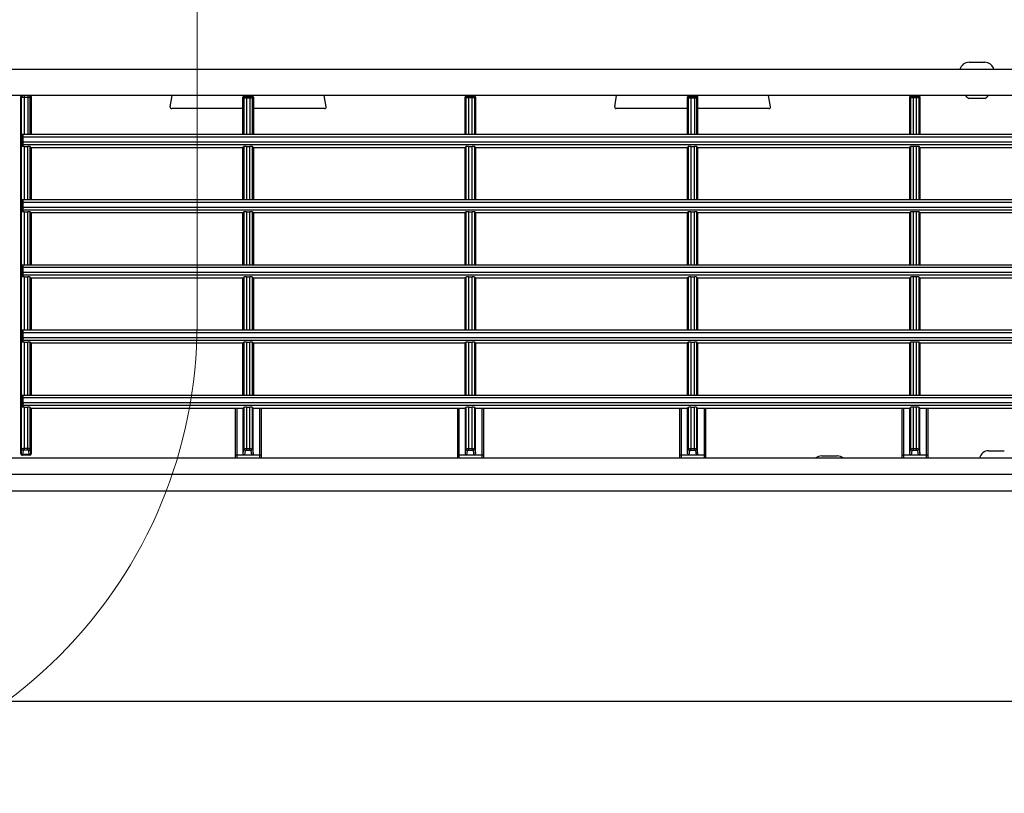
# Model space of a CAD drawing. Header units: millimetres. Extents: x -17122 to 7392, y -6480 to -3200.
# Tile 33 of 70: x -1967 to -1948, y -4902 to -4887. Entities that reach past the tile are written whole.
import ezdxf
from ezdxf.lldxf.tags import DXFTag

# ---------------------------------------------------------------- set-up
doc = ezdxf.new("R2010")
doc.units = ezdxf.units.MM
doc.layers.add('IS_Armatura_Therm', color=7, linetype='SOLID', true_color=0x000000)
doc.layers.add('IS_Wężownica OChP', color=7, linetype='Continuous', lineweight=5, true_color=0x800080)
tags = doc.linetypes.add('SOLID', pattern=[10, 10, 0]).pattern_tags.tags
tags[6:7] = [DXFTag(74, 4), DXFTag(75, 0), DXFTag(340, '0'), DXFTag(46, 0.0), DXFTag(50, 0.0), DXFTag(44, 0.0), DXFTag(45, 0.0)]
tags[4:5] = [DXFTag(74, 4), DXFTag(75, 0), DXFTag(340, '0'), DXFTag(46, 0.0), DXFTag(50, 0.0), DXFTag(44, 0.0), DXFTag(45, 0.0)]

# ---------------------------------------------------------------- blocks, each defined once
blk = doc.blocks.new('A$C3BB659E6')
at = {"color": 7, "linetype": 'Continuous'}
for p, q in [((1604, 122.52), (22, 122.52)), ((22, 82.25), (1604, 82.25)), ((1587, 78.98), (39, 78.98)), ((1587, 75.89), (39, 75.89)), ((122.9, 66.38), (122.9, 75.89)), ((123.2, 66.38), (123.2, 75.89)), ((127.6, 66.38), (127.6, 75.89)), ((127.9, 66.38), (127.9, 75.89)), ((143.25, 75.5), (140.26, 75.5)), ((165.5, 66.38), (165.5, 75.89)), ((165.8, 66.38), (165.8, 75.89)), ((170.2, 66.38), (170.2, 75.89)), ((170.5, 66.38), (170.5, 75.89)), ((208.1, 66.38), (208.1, 75.89)), ((208.4, 66.38), (208.4, 75.89)), ((212.8, 66.38), (212.8, 75.89)), ((213.1, 66.38), (213.1, 75.89)), ((250.7, 66.38), (250.7, 75.89)), ((251, 66.38), (251, 75.89)), ((255.4, 66.38), (255.4, 75.89)), ((255.7, 66.38), (255.7, 75.89)), ((111.25, 74.51), (108.26, 74.51)), ((123.2, 75.34), (127.6, 75.34)), ((124.44, 75.03), (124.44, 66.38)), ((124.56, 74.15), (124.44, 75.03)), ((124.56, 74.15), (124.56, 66.18)), ((124.86, 74.44), (124.74, 75.34)), ((125.06, 74.39), (125.06, 66.16)), ((125.74, 74.39), (125.06, 74.39)), ((125.74, 74.1), (125.06, 74.1)), ((125.74, 66.16), (125.74, 74.39)), ((126.06, 75.34), (125.94, 74.44)), ((126.36, 75.03), (126.24, 74.15)), ((126.24, 66.18), (126.24, 74.15)), ((126.36, 75.03), (126.36, 66.38)), ((165.8, 75.34), (170.2, 75.34)), ((167.04, 75.03), (167.04, 66.38)), ((167.16, 74.15), (167.04, 75.03)), ((167.16, 74.15), (167.16, 66.18)), ((167.46, 74.44), (167.34, 75.34)), ((167.66, 74.39), (167.66, 66.16)), ((168.34, 74.39), (167.66, 74.39)), ((168.34, 74.1), (167.66, 74.1)), ((168.34, 66.16), (168.34, 74.39)), ((168.66, 75.34), (168.54, 74.44)), ((168.96, 75.03), (168.84, 74.15)), ((168.84, 66.18), (168.84, 74.15)), ((168.96, 75.03), (168.96, 66.38)), ((208.4, 75.34), (212.8, 75.34)), ((209.76, 74.15), (209.64, 75.03)), ((209.64, 75.03), (209.64, 66.38)), ((209.76, 74.15), (209.76, 66.18)), ((210.06, 74.44), (209.94, 75.34)), ((210.26, 74.39), (210.26, 66.16)), ((210.94, 74.39), (210.26, 74.39)), ((210.94, 74.1), (210.26, 74.1)), ((210.94, 66.16), (210.94, 74.39)), ((211.26, 75.34), (211.14, 74.44)), ((211.56, 75.03), (211.44, 74.15)), ((211.44, 66.18), (211.44, 74.15)), ((211.56, 75.03), (211.56, 66.38)), ((251, 75.34), (255.4, 75.34)), ((252.24, 75.03), (252.24, 66.38)), ((252.36, 74.15), (252.24, 75.03)), ((252.36, 74.15), (252.36, 66.18)), ((252.66, 74.44), (252.54, 75.34)), ((252.86, 74.39), (252.86, 66.16)), ((253.54, 74.39), (252.86, 74.39)), ((253.54, 74.1), (252.86, 74.1)), ((253.54, 66.16), (253.54, 74.39)), ((253.86, 75.34), (253.74, 74.44)), ((254.16, 75.03), (254.04, 74.15)), ((254.04, 66.18), (254.04, 74.15)), ((254.16, 75.03), (254.16, 66.38)), ((294.8, 66.38), (294.8, 75.08)), ((294.8, 75.08), (294.82, 75.08)), ((294.86, 74.92), (294.96, 74.15)), ((294.96, 74.15), (294.96, 66.18)), ((295.1, 75.38), (296.5, 75.38)), ((295.16, 75.21), (295.26, 74.44)), ((295.16, 75.21), (296.44, 75.21)), ((295.46, 74.39), (295.46, 66.16)), ((295.46, 74.39), (296.14, 74.39)), ((295.46, 74.1), (296.14, 74.1)), ((296.14, 66.16), (296.14, 74.39)), ((296.34, 74.44), (296.44, 75.21)), ((296.64, 74.15), (296.74, 74.92)), ((296.64, 74.15), (296.64, 6.68)), ((296.78, 75.08), (296.8, 75.08)), ((296.8, 75.08), (296.8, 6.68)), ((83.76, 66.38), (124.44, 66.38)), ((124.4, 66.38), (124.56, 66.18)), ((125.06, 66.16), (125.74, 66.16)), ((126.4, 66.38), (126.24, 66.18)), ((126.36, 66.38), (167.04, 66.38)), ((167, 66.38), (167.16, 66.18)), ((168.34, 66.16), (167.66, 66.16)), ((169, 66.38), (168.84, 66.18)), ((168.96, 66.38), (209.64, 66.38)), ((209.6, 66.38), (209.76, 66.18)), ((210.94, 66.16), (210.26, 66.16)), ((211.6, 66.38), (211.44, 66.18)), ((211.56, 66.38), (252.24, 66.38)), ((252.2, 66.38), (252.36, 66.18)), ((253.54, 66.16), (252.86, 66.16)), ((254.2, 66.38), (254.04, 66.18)), ((254.16, 66.38), (294.8, 66.38)), ((294.8, 66.38), (294.96, 66.18)), ((296.14, 66.16), (295.46, 66.16)), ((296.31, 65.83), (296.58, 66.17)), ((296.58, 63.88), (296.58, 66.17)), ((39.69, 65.83), (296.31, 65.83)), ((39.7, 65.33), (296.3, 65.33)), ((39.7, 64.38), (296.3, 64.38)), ((296.3, 65.33), (296.3, 64.38)), ((39.42, 63.88), (296.58, 63.88)), ((124.4, 63.88), (124.4, 53.88)), ((124.56, 63.88), (124.56, 53.68)), ((125.06, 63.88), (125.06, 53.66)), ((125.74, 53.66), (125.74, 63.88)), ((126.24, 53.68), (126.24, 63.88)), ((126.4, 53.88), (126.4, 63.88)), ((167, 63.88), (167, 53.88)), ((167.16, 63.88), (167.16, 53.68)), ((167.66, 63.88), (167.66, 53.66)), ((168.34, 53.66), (168.34, 63.88)), ((168.84, 53.68), (168.84, 63.88)), ((169, 63.88), (169, 53.88)), ((209.6, 53.88), (209.6, 63.88)), ((209.76, 63.88), (209.76, 53.68)), ((210.26, 63.88), (210.26, 53.66)), ((210.94, 53.66), (210.94, 63.88)), ((211.44, 53.68), (211.44, 63.88)), ((211.6, 63.88), (211.6, 53.88)), ((252.2, 53.88), (252.2, 63.88)), ((252.36, 63.88), (252.36, 53.68)), ((252.86, 63.88), (252.86, 53.66)), ((253.54, 53.66), (253.54, 63.88)), ((254.04, 53.68), (254.04, 63.88)), ((254.2, 63.88), (254.2, 53.88)), ((294.8, 53.88), (294.8, 63.88)), ((294.96, 63.88), (294.96, 53.68)), ((295.46, 63.88), (295.46, 53.66)), ((296.14, 53.66), (296.14, 63.88)), ((39.69, 53.33), (296.31, 53.33)), ((83.8, 53.88), (124.4, 53.88)), ((124.4, 53.88), (124.56, 53.68)), ((125.06, 53.66), (125.74, 53.66)), ((126.4, 53.88), (126.24, 53.68)), ((126.4, 53.88), (167, 53.88)), ((167, 53.88), (167.16, 53.68)), ((168.34, 53.66), (167.66, 53.66)), ((169, 53.88), (168.84, 53.68)), ((169, 53.88), (209.6, 53.88)), ((209.6, 53.88), (209.76, 53.68)), ((210.94, 53.66), (210.26, 53.66)), ((211.6, 53.88), (211.44, 53.68)), ((211.6, 53.88), (252.2, 53.88)), ((252.2, 53.88), (252.36, 53.68)), ((253.54, 53.66), (252.86, 53.66)), ((254.2, 53.88), (254.04, 53.68)), ((254.2, 53.88), (294.8, 53.88)), ((294.8, 53.88), (294.96, 53.68)), ((296.14, 53.66), (295.46, 53.66)), ((296.31, 53.33), (296.58, 53.67)), ((296.58, 51.38), (296.58, 53.67)), ((39.42, 51.38), (296.58, 51.38)), ((39.7, 52.83), (296.3, 52.83)), ((39.7, 51.88), (296.3, 51.88)), ((124.4, 51.38), (124.4, 41.38)), ((124.56, 51.38), (124.56, 41.18)), ((125.06, 51.38), (125.06, 41.16)), ((125.74, 41.16), (125.74, 51.38)), ((126.24, 41.18), (126.24, 51.38)), ((126.4, 41.38), (126.4, 51.38)), ((167, 51.38), (167, 41.38)), ((167.16, 51.38), (167.16, 41.18)), ((167.66, 51.38), (167.66, 41.16)), ((168.34, 41.16), (168.34, 51.38)), ((168.84, 41.18), (168.84, 51.38)), ((169, 51.38), (169, 41.38)), ((209.6, 41.38), (209.6, 51.38)), ((209.76, 51.38), (209.76, 41.18)), ((210.26, 51.38), (210.26, 41.16)), ((210.94, 41.16), (210.94, 51.38)), ((211.44, 41.18), (211.44, 51.38)), ((211.6, 51.38), (211.6, 41.38)), ((252.2, 41.38), (252.2, 51.38)), ((252.36, 51.38), (252.36, 41.18)), ((252.86, 51.38), (252.86, 41.16)), ((253.54, 41.16), (253.54, 51.38)), ((254.04, 41.18), (254.04, 51.38)), ((254.2, 51.38), (254.2, 41.38)), ((294.8, 41.38), (294.8, 51.38)), ((294.96, 51.38), (294.96, 41.18)), ((295.46, 51.38), (295.46, 41.16)), ((296.14, 41.16), (296.14, 51.38)), ((296.3, 52.83), (296.3, 51.88)), ((39.69, 40.83), (296.31, 40.83)), ((39.7, 40.33), (296.3, 40.33)), ((83.8, 41.38), (124.4, 41.38)), ((124.4, 41.38), (124.56, 41.18)), ((125.06, 41.16), (125.74, 41.16)), ((126.4, 41.38), (126.24, 41.18)), ((126.4, 41.38), (167, 41.38)), ((167, 41.38), (167.16, 41.18)), ((168.34, 41.16), (167.66, 41.16)), ((169, 41.38), (168.84, 41.18)), ((169, 41.38), (209.6, 41.38)), ((209.6, 41.38), (209.76, 41.18)), ((210.94, 41.16), (210.26, 41.16)), ((211.6, 41.38), (211.44, 41.18)), ((211.6, 41.38), (252.2, 41.38)), ((252.2, 41.38), (252.36, 41.18)), ((253.54, 41.16), (252.86, 41.16)), ((254.2, 41.38), (254.04, 41.18)), ((254.2, 41.38), (294.8, 41.38)), ((294.8, 41.38), (294.96, 41.18)), ((296.14, 41.16), (295.46, 41.16)), ((296.3, 40.33), (296.3, 39.38)), ((296.31, 40.83), (296.58, 41.17)), ((296.58, 38.88), (296.58, 41.17)), ((39.42, 38.88), (296.58, 38.88)), ((39.7, 39.38), (296.3, 39.38)), ((124.4, 38.88), (124.4, 28.88)), ((124.56, 38.88), (124.56, 28.68)), ((125.06, 38.88), (125.06, 28.66)), ((125.74, 28.66), (125.74, 38.88)), ((126.24, 28.68), (126.24, 38.88)), ((126.4, 28.88), (126.4, 38.88)), ((167, 38.88), (167, 28.88)), ((167.16, 38.88), (167.16, 28.68)), ((167.66, 38.88), (167.66, 28.66)), ((168.34, 28.66), (168.34, 38.88)), ((168.84, 28.68), (168.84, 38.88)), ((169, 38.88), (169, 28.88)), ((209.6, 28.88), (209.6, 38.88)), ((209.76, 38.88), (209.76, 28.68)), ((210.26, 38.88), (210.26, 28.66)), ((210.94, 28.66), (210.94, 38.88)), ((211.44, 28.68), (211.44, 38.88)), ((211.6, 38.88), (211.6, 28.88)), ((252.2, 28.88), (252.2, 38.88)), ((252.36, 38.88), (252.36, 28.68)), ((252.86, 38.88), (252.86, 28.66)), ((253.54, 28.66), (253.54, 38.88)), ((254.04, 28.68), (254.04, 38.88)), ((254.2, 38.88), (254.2, 28.88)), ((294.8, 28.88), (294.8, 38.88)), ((294.96, 38.88), (294.96, 28.68)), ((295.46, 38.88), (295.46, 28.66)), ((296.14, 28.66), (296.14, 38.88)), ((39.69, 28.33), (296.31, 28.33)), ((83.8, 28.88), (124.4, 28.88)), ((124.4, 28.88), (124.56, 28.68)), ((125.06, 28.66), (125.74, 28.66)), ((126.4, 28.88), (126.24, 28.68)), ((126.4, 28.88), (167, 28.88)), ((167, 28.88), (167.16, 28.68)), ((168.34, 28.66), (167.66, 28.66)), ((169, 28.88), (168.84, 28.68)), ((169, 28.88), (209.6, 28.88)), ((209.6, 28.88), (209.76, 28.68)), ((210.94, 28.66), (210.26, 28.66)), ((211.6, 28.88), (211.44, 28.68)), ((211.6, 28.88), (252.2, 28.88)), ((252.2, 28.88), (252.36, 28.68)), ((253.54, 28.66), (252.86, 28.66)), ((254.2, 28.88), (254.04, 28.68)), ((254.2, 28.88), (294.8, 28.88)), ((294.8, 28.88), (294.96, 28.68)), ((296.14, 28.66), (295.46, 28.66)), ((296.31, 28.33), (296.58, 28.67)), ((296.58, 26.38), (296.58, 28.67)), ((39.7, 27.83), (296.3, 27.83)), ((39.7, 26.88), (296.3, 26.88)), ((296.3, 27.83), (296.3, 26.88)), ((39.42, 26.38), (296.58, 26.38)), ((124.4, 26.38), (124.4, 16.38)), ((124.56, 26.38), (124.56, 16.18)), ((125.06, 26.38), (125.06, 16.16)), ((125.74, 16.16), (125.74, 26.38)), ((126.24, 16.18), (126.24, 26.38)), ((126.4, 16.38), (126.4, 26.38)), ((167, 26.38), (167, 16.38)), ((167.16, 26.38), (167.16, 16.18)), ((167.66, 26.38), (167.66, 16.16)), ((168.34, 16.16), (168.34, 26.38)), ((168.84, 16.18), (168.84, 26.38)), ((169, 26.38), (169, 16.38)), ((209.6, 16.38), (209.6, 26.38)), ((209.76, 26.38), (209.76, 16.18)), ((210.26, 26.38), (210.26, 16.16)), ((210.94, 16.16), (210.94, 26.38)), ((211.44, 16.18), (211.44, 26.38)), ((211.6, 26.38), (211.6, 16.38)), ((252.2, 16.38), (252.2, 26.38)), ((252.36, 26.38), (252.36, 16.18)), ((252.86, 26.38), (252.86, 16.16)), ((253.54, 16.16), (253.54, 26.38)), ((254.04, 16.18), (254.04, 26.38)), ((254.2, 26.38), (254.2, 16.38)), ((294.8, 16.38), (294.8, 26.38)), ((294.96, 26.38), (294.96, 16.18)), ((295.46, 26.38), (295.46, 16.16)), ((296.14, 16.16), (296.14, 26.38)), ((39.69, 15.83), (296.31, 15.83)), ((39.7, 15.33), (296.3, 15.33)), ((83.8, 16.38), (124.4, 16.38)), ((124.4, 16.38), (124.56, 16.18)), ((125.06, 16.16), (125.74, 16.16)), ((126.4, 16.38), (126.24, 16.18)), ((126.4, 16.38), (167, 16.38)), ((167, 16.38), (167.16, 16.18)), ((168.34, 16.16), (167.66, 16.16)), ((169, 16.38), (168.84, 16.18)), ((169, 16.38), (209.6, 16.38)), ((209.6, 16.38), (209.76, 16.18)), ((210.94, 16.16), (210.26, 16.16)), ((211.6, 16.38), (211.44, 16.18)), ((211.6, 16.38), (252.2, 16.38)), ((252.2, 16.38), (252.36, 16.18)), ((253.54, 16.16), (252.86, 16.16)), ((254.2, 16.38), (254.04, 16.18)), ((254.2, 16.38), (294.8, 16.38)), ((294.8, 16.38), (294.96, 16.18)), ((296.14, 16.16), (295.46, 16.16)), ((296.3, 15.33), (296.3, 14.38)), ((296.31, 15.83), (296.58, 16.17)), ((296.58, 13.88), (296.58, 16.17)), ((39.42, 13.88), (296.58, 13.88)), ((39.7, 14.38), (296.3, 14.38)), ((124.4, 13.88), (124.4, 6.68)), ((124.56, 13.88), (124.56, 6.84)), ((125.06, 13.88), (125.06, 6.54)), ((125.74, 6.54), (125.74, 13.88)), ((126.24, 6.84), (126.24, 13.88)), ((126.4, 6.68), (126.4, 13.88)), ((167, 13.88), (167, 6.68)), ((167.16, 13.88), (167.16, 6.84)), ((167.66, 6.54), (167.66, 13.88)), ((168.34, 6.54), (168.34, 13.88)), ((168.84, 6.84), (168.84, 13.88)), ((169, 13.88), (169, 6.68)), ((209.6, 6.68), (209.6, 13.88)), ((209.76, 13.88), (209.76, 6.84)), ((210.26, 13.88), (210.26, 6.54)), ((210.94, 6.54), (210.94, 13.88)), ((211.44, 6.84), (211.44, 13.88)), ((211.6, 13.88), (211.6, 6.68)), ((252.2, 6.68), (252.2, 13.88)), ((252.36, 13.88), (252.36, 6.84)), ((252.86, 6.54), (252.86, 13.88)), ((253.54, 6.54), (253.54, 13.88)), ((254.04, 6.84), (254.04, 13.88)), ((254.2, 13.88), (254.2, 6.68)), ((294.8, 6.68), (294.8, 13.88)), ((294.96, 13.88), (294.96, 6.68)), ((295.46, 6.38), (295.46, 13.88)), ((296.14, 6.38), (296.14, 13.88)), ((153.06, 8.53), (153.44, 6.38)), ((153.36, 8.88), (167, 8.88)), ((169, 8.88), (182.64, 8.88)), ((182.94, 8.53), (182.56, 6.38)), ((238.26, 8.53), (238.64, 6.38)), ((238.56, 8.88), (252.2, 8.88)), ((254.2, 8.88), (267.84, 8.88)), ((268.14, 8.53), (267.76, 6.38)), ((39, 6.38), (1587, 6.38)), ((112, 6.93), (115, 6.93)), ((124.4, 6.68), (124.41, 6.68)), ((124.41, 6.68), (124.56, 6.84)), ((124.71, 6.38), (124.86, 6.54)), ((125.06, 6.84), (125.74, 6.84)), ((125.06, 6.54), (125.74, 6.54)), ((125.94, 6.54), (126.09, 6.38)), ((126.24, 6.84), (126.39, 6.68)), ((126.39, 6.68), (126.4, 6.68)), ((167.16, 6.84), (167, 6.68)), ((167.46, 6.54), (167.3, 6.38)), ((168.34, 6.84), (167.66, 6.84)), ((168.34, 6.54), (167.66, 6.54)), ((168.7, 6.38), (168.54, 6.54)), ((169, 6.68), (168.84, 6.84)), ((209.6, 6.68), (209.61, 6.68)), ((209.61, 6.68), (209.76, 6.84)), ((209.91, 6.38), (210.06, 6.54)), ((210.26, 6.84), (210.94, 6.84)), ((210.26, 6.54), (210.94, 6.54)), ((211.14, 6.54), (211.29, 6.38)), ((211.44, 6.84), (211.59, 6.68)), ((211.59, 6.68), (211.6, 6.68)), ((252.36, 6.84), (252.2, 6.68)), ((252.66, 6.54), (252.5, 6.38)), ((253.54, 6.84), (252.86, 6.84)), ((253.54, 6.54), (252.86, 6.54)), ((253.9, 6.38), (253.74, 6.54)), ((254.2, 6.68), (254.04, 6.84)), ((296.8, 6.68), (294.8, 6.68)), ((22, 1.38), (1604, 1.38)), ((115, 0), (112.01, 0))]:
    blk.add_line(p, q, dxfattribs=at)
for centre, radius, start, end in [((111.25, 76.31), 1.8, 270, 346.4638), ((140.25, 77.3), 1.8, 231.6592, 270), ((143.25, 77.3), 1.8, 270, 308.3408), ((295.1, 75.08), 0.3, 89.9827, 179.9824), ((295.12, 75.08), 0.3, 90.0178, 180.0171), ((296.48, 75.08), 0.3, 359.9829, 89.9822), ((296.5, 75.08), 0.3, 0.0176, 90.0173), ((153.36, 8.58), 0.3, 90, 190), ((182.64, 8.58), 0.3, 350, 90), ((238.56, 8.58), 0.3, 90, 190), ((267.84, 8.58), 0.3, 350, 90), ((112.87, 5.13), 2, 115.8419, 141.215), ((114.13, 5.13), 2, 38.785, 64.1581), ((124.7, 6.68), 0.3, 180.0155, 269.9976), ((124.71, 6.69), 0.3, 180.0846, 269.9154), ((124.86, 6.84), 0.3, 180.0846, 269.9154), ((125.94, 6.84), 0.3, 270.0846, 359.9154), ((126.09, 6.69), 0.3, 270.0846, 359.9154), ((126.1, 6.68), 0.3, 269.9845, 359.9828), ((167.46, 6.84), 0.3, 180.0846, 269.9154), ((168.54, 6.84), 0.3, 270.0846, 359.9154), ((209.9, 6.68), 0.3, 180.0155, 269.9976), ((209.91, 6.69), 0.3, 180.0846, 269.9154), ((210.06, 6.84), 0.3, 180.0846, 269.9154), ((211.14, 6.84), 0.3, 270.0846, 359.9154), ((211.29, 6.69), 0.3, 270.0846, 359.9154), ((211.3, 6.68), 0.3, 269.9845, 359.9828), ((252.66, 6.84), 0.3, 180.0846, 269.9154), ((253.74, 6.84), 0.3, 270.0846, 359.9154), ((295.26, 6.68), 0.3, 179.9825, 269.9825), ((296.34, 6.68), 0.3, 270.0175, 0.0175), ((112, 1.8), 1.8, 193.5362, 270), ((115, 1.8), 1.8, 270, 346.4638)]:
    blk.add_arc(centre, radius, start, end, dxfattribs=at)
for centre, major_axis, ratio, start_param, end_param in [((125.06, 66.18), (0.5, 0), 0.043661, -3.106686, -1.570796), ((125.74, 66.18), (0.5, 0), 0.043661, -1.570796, -0.034907), ((167.66, 66.18), (0.5, 0), 0.043661, -3.106686, -1.570796), ((168.34, 66.18), (0.5, 0), 0.043661, -1.570796, -0.034907), ((210.26, 66.18), (0.5, 0), 0.043661, -3.106686, -1.570796), ((210.94, 66.18), (0.5, 0), 0.043661, -1.570796, -0.034907), ((252.86, 66.18), (0.5, 0), 0.043661, -3.106686, -1.570796), ((253.54, 66.18), (0.5, 0), 0.043661, -1.570796, -0.034907), ((295.46, 66.18), (0.5, 0), 0.043661, -3.106686, -1.570796), ((296.14, 66.18), (0.5, 0), 0.043661, -1.570796, -0.485794), ((296.31, 65.33), (0, 0.5), 0.034921, 0.043633, 1.570796), ((296.31, 64.38), (0, 0.5), 0.034921, -4.712389, -3.141593), ((125.06, 53.68), (0.5, 0), 0.043661, -3.106686, -1.570796), ((125.74, 53.68), (0.5, 0), 0.043661, -1.570796, -0.034907), ((167.66, 53.68), (0.5, 0), 0.043661, -3.106686, -1.570796), ((168.34, 53.68), (0.5, 0), 0.043661, -1.570796, -0.034907), ((210.26, 53.68), (0.5, 0), 0.043661, -3.106686, -1.570796), ((210.94, 53.68), (0.5, 0), 0.043661, -1.570796, -0.034907), ((252.86, 53.68), (0.5, 0), 0.043661, -3.106686, -1.570796), ((253.54, 53.68), (0.5, 0), 0.043661, -1.570796, -0.034907), ((295.46, 53.68), (0.5, 0), 0.043661, -3.106686, -1.570796), ((296.14, 53.68), (0.5, 0), 0.043661, -1.570796, -0.485794), ((296.31, 52.83), (0, 0.5), 0.034921, 0.043633, 1.570796), ((296.31, 51.88), (0, 0.5), 0.034921, -4.712389, -3.141593), ((125.06, 41.18), (0.5, 0), 0.043661, -3.106686, -1.570796), ((125.74, 41.18), (0.5, 0), 0.043661, -1.570796, -0.034907), ((167.66, 41.18), (0.5, 0), 0.043661, -3.106686, -1.570796), ((168.34, 41.18), (0.5, 0), 0.043661, -1.570796, -0.034907), ((210.26, 41.18), (0.5, 0), 0.043661, -3.106686, -1.570796), ((210.94, 41.18), (0.5, 0), 0.043661, -1.570796, -0.034907), ((252.86, 41.18), (0.5, 0), 0.043661, -3.106686, -1.570796), ((253.54, 41.18), (0.5, 0), 0.043661, -1.570796, -0.034907), ((295.46, 41.18), (0.5, 0), 0.043661, -3.106686, -1.570796), ((296.14, 41.18), (0.5, 0), 0.043661, -1.570796, -0.485794), ((296.31, 40.33), (0, 0.5), 0.034921, 0.043633, 1.570796), ((296.31, 39.38), (0, 0.5), 0.034921, -4.712389, -3.141593), ((125.06, 28.68), (0.5, 0), 0.043661, -3.106686, -1.570796), ((125.74, 28.68), (0.5, 0), 0.043661, -1.570796, -0.034907), ((167.66, 28.68), (0.5, 0), 0.043661, -3.106686, -1.570796), ((168.34, 28.68), (0.5, 0), 0.043661, -1.570796, -0.034907), ((210.26, 28.68), (0.5, 0), 0.043661, -3.106686, -1.570796), ((210.94, 28.68), (0.5, 0), 0.043661, -1.570796, -0.034907), ((252.86, 28.68), (0.5, 0), 0.043661, -3.106686, -1.570796), ((253.54, 28.68), (0.5, 0), 0.043661, -1.570796, -0.034907), ((295.46, 28.68), (0.5, 0), 0.043661, -3.106686, -1.570796), ((296.14, 28.68), (0.5, 0), 0.043661, -1.570796, -0.485794), ((296.31, 27.83), (0, 0.5), 0.034921, 0.043633, 1.570796), ((296.31, 26.88), (0, 0.5), 0.034921, -4.712389, -3.141593), ((125.06, 16.18), (0.5, 0), 0.043661, -3.106686, -1.570796), ((125.74, 16.18), (0.5, 0), 0.043661, -1.570796, -0.034907), ((167.66, 16.18), (0.5, 0), 0.043661, -3.106686, -1.570796), ((168.34, 16.18), (0.5, 0), 0.043661, -1.570796, -0.034907), ((210.26, 16.18), (0.5, 0), 0.043661, -3.106686, -1.570796), ((210.94, 16.18), (0.5, 0), 0.043661, -1.570796, -0.034907), ((252.86, 16.18), (0.5, 0), 0.043661, -3.106686, -1.570796), ((253.54, 16.18), (0.5, 0), 0.043661, -1.570796, -0.034907), ((295.46, 16.18), (0.5, 0), 0.043661, -3.106686, -1.570796), ((296.14, 16.18), (0.5, 0), 0.043661, -1.570796, -0.485794), ((296.31, 15.33), (0, 0.5), 0.034921, 0.043633, 1.570796), ((296.31, 14.38), (0, 0.5), 0.034921, -4.712389, -3.141593), ((167.3, 6.68), (0.212, 0.212), 0.998783, -3.926382, -2.356803), ((168.7, 6.68), (-0.212, 0.212), 0.998783, -3.926382, -2.356803), ((252.5, 6.68), (0.212, 0.212), 0.998783, -3.926382, -2.356803), ((253.9, 6.68), (-0.212, 0.212), 0.998783, -3.926382, -2.356803)]:
    blk.add_ellipse(centre, major_axis=major_axis, ratio=ratio, start_param=start_param, end_param=end_param, dxfattribs=at)
for points, knots in [([(122.9, 75.32), (122.9, 75.32), (122.91, 75.32), (122.93, 75.33), (122.95, 75.33), (123.01, 75.33), (123.09, 75.33), (123.16, 75.34), (123.2, 75.34)], [0, 0, 0, 0, 0.020938, 0.078209, 0.170589, 0.294707, 0.618302, 1, 1, 1, 1]), ([(124.44, 75.03), (124.44, 75.1), (124.5, 75.27), (124.66, 75.34), (124.74, 75.34)], [0, 0, 0, 0, 0.500877, 1, 1, 1, 1]), ([(124.56, 74.15), (124.56, 74.23), (124.63, 74.38), (124.78, 74.44), (124.86, 74.44)], [0, 0, 0, 0, 0.494046, 1, 1, 1, 1]), ([(125.06, 74.1), (124.99, 74.1), (124.88, 74.1), (124.74, 74.11), (124.65, 74.12), (124.61, 74.13), (124.58, 74.14), (124.56, 74.15), (124.56, 74.15)], [0, 0, 0, 0, 0.370691, 0.687436, 0.811023, 0.905521, 0.968284, 1, 1, 1, 1]), ([(125.06, 74.39), (125.01, 74.39), (124.95, 74.4), (124.88, 74.42), (124.86, 74.43), (124.86, 74.44)], [0, 0, 0, 0, 0.662045, 0.878967, 1, 1, 1, 1]), ([(125.94, 74.44), (125.94, 74.43), (125.92, 74.42), (125.85, 74.4), (125.79, 74.39), (125.74, 74.39)], [0, 0, 0, 0, 0.121033, 0.337955, 1, 1, 1, 1]), ([(126.24, 74.15), (126.24, 74.15), (126.22, 74.14), (126.19, 74.13), (126.15, 74.12), (126.06, 74.11), (125.92, 74.1), (125.81, 74.1), (125.74, 74.1)], [0, 0, 0, 0, 0.031716, 0.094479, 0.188977, 0.312564, 0.629309, 1, 1, 1, 1]), ([(126.24, 74.15), (126.24, 74.23), (126.17, 74.38), (126.02, 74.44), (125.94, 74.44)], [0, 0, 0, 0, 0.494046, 1, 1, 1, 1]), ([(126.06, 75.34), (126.14, 75.34), (126.3, 75.27), (126.36, 75.1), (126.36, 75.03)], [0, 0, 0, 0, 0.499123, 1, 1, 1, 1]), ([(127.9, 75.32), (127.9, 75.32), (127.89, 75.32), (127.88, 75.33), (127.85, 75.33), (127.79, 75.33), (127.71, 75.33), (127.64, 75.34), (127.6, 75.34)], [0, 0, 0, 0, 0.020938, 0.078209, 0.170589, 0.294707, 0.618302, 1, 1, 1, 1]), ([(165.5, 75.32), (165.5, 75.32), (165.51, 75.32), (165.53, 75.33), (165.55, 75.33), (165.61, 75.33), (165.69, 75.33), (165.76, 75.34), (165.8, 75.34)], [0, 0, 0, 0, 0.020938, 0.078209, 0.170589, 0.294707, 0.618302, 1, 1, 1, 1]), ([(167.04, 75.03), (167.04, 75.1), (167.1, 75.27), (167.26, 75.34), (167.34, 75.34)], [0, 0, 0, 0, 0.500877, 1, 1, 1, 1]), ([(167.16, 74.15), (167.16, 74.23), (167.23, 74.38), (167.38, 74.44), (167.46, 74.44)], [0, 0, 0, 0, 0.494046, 1, 1, 1, 1]), ([(167.66, 74.1), (167.59, 74.1), (167.48, 74.1), (167.34, 74.11), (167.25, 74.12), (167.21, 74.13), (167.18, 74.14), (167.16, 74.15), (167.16, 74.15)], [0, 0, 0, 0, 0.370691, 0.687436, 0.811023, 0.905521, 0.968284, 1, 1, 1, 1]), ([(167.66, 74.39), (167.61, 74.39), (167.55, 74.4), (167.48, 74.42), (167.46, 74.43), (167.46, 74.44)], [0, 0, 0, 0, 0.662045, 0.878967, 1, 1, 1, 1]), ([(168.54, 74.44), (168.54, 74.43), (168.52, 74.42), (168.45, 74.4), (168.39, 74.39), (168.34, 74.39)], [0, 0, 0, 0, 0.121033, 0.337955, 1, 1, 1, 1]), ([(168.84, 74.15), (168.84, 74.15), (168.82, 74.14), (168.79, 74.13), (168.75, 74.12), (168.66, 74.11), (168.52, 74.1), (168.41, 74.1), (168.34, 74.1)], [0, 0, 0, 0, 0.031716, 0.094479, 0.188977, 0.312564, 0.629309, 1, 1, 1, 1]), ([(168.84, 74.15), (168.84, 74.23), (168.77, 74.38), (168.62, 74.44), (168.54, 74.44)], [0, 0, 0, 0, 0.494046, 1, 1, 1, 1]), ([(168.66, 75.34), (168.74, 75.34), (168.9, 75.27), (168.96, 75.1), (168.96, 75.03)], [0, 0, 0, 0, 0.499123, 1, 1, 1, 1]), ([(170.2, 75.34), (170.24, 75.34), (170.31, 75.33), (170.39, 75.33), (170.45, 75.33), (170.48, 75.33), (170.49, 75.32), (170.5, 75.32), (170.5, 75.32)], [0, 0, 0, 0, 0.381698, 0.705293, 0.829411, 0.921791, 0.979062, 1, 1, 1, 1]), ([(208.1, 75.32), (208.1, 75.32), (208.11, 75.32), (208.13, 75.33), (208.15, 75.33), (208.21, 75.33), (208.29, 75.33), (208.36, 75.34), (208.4, 75.34)], [0, 0, 0, 0, 0.020938, 0.078209, 0.170589, 0.294707, 0.618302, 1, 1, 1, 1]), ([(209.64, 75.03), (209.64, 75.1), (209.7, 75.27), (209.86, 75.34), (209.94, 75.34)], [0, 0, 0, 0, 0.500877, 1, 1, 1, 1]), ([(209.76, 74.15), (209.76, 74.23), (209.83, 74.38), (209.98, 74.44), (210.06, 74.44)], [0, 0, 0, 0, 0.494046, 1, 1, 1, 1]), ([(210.26, 74.1), (210.19, 74.1), (210.08, 74.1), (209.94, 74.11), (209.85, 74.12), (209.81, 74.13), (209.78, 74.14), (209.76, 74.15), (209.76, 74.15)], [0, 0, 0, 0, 0.370691, 0.687436, 0.811023, 0.905521, 0.968284, 1, 1, 1, 1]), ([(210.26, 74.39), (210.21, 74.39), (210.15, 74.4), (210.08, 74.42), (210.06, 74.43), (210.06, 74.44)], [0, 0, 0, 0, 0.662045, 0.878967, 1, 1, 1, 1]), ([(211.14, 74.44), (211.14, 74.43), (211.12, 74.42), (211.05, 74.4), (210.99, 74.39), (210.94, 74.39)], [0, 0, 0, 0, 0.121033, 0.337955, 1, 1, 1, 1]), ([(211.44, 74.15), (211.44, 74.15), (211.42, 74.14), (211.39, 74.13), (211.35, 74.12), (211.26, 74.11), (211.12, 74.1), (211.01, 74.1), (210.94, 74.1)], [0, 0, 0, 0, 0.031716, 0.094479, 0.188977, 0.312564, 0.629309, 1, 1, 1, 1]), ([(211.44, 74.15), (211.44, 74.23), (211.37, 74.38), (211.22, 74.44), (211.14, 74.44)], [0, 0, 0, 0, 0.494046, 1, 1, 1, 1]), ([(211.26, 75.34), (211.34, 75.34), (211.5, 75.27), (211.56, 75.1), (211.56, 75.03)], [0, 0, 0, 0, 0.499123, 1, 1, 1, 1]), ([(212.8, 75.34), (212.84, 75.34), (212.91, 75.33), (212.99, 75.33), (213.05, 75.33), (213.08, 75.33), (213.09, 75.32), (213.1, 75.32), (213.1, 75.32)], [0, 0, 0, 0, 0.381698, 0.705293, 0.829411, 0.921791, 0.979062, 1, 1, 1, 1]), ([(250.7, 75.32), (250.7, 75.32), (250.71, 75.32), (250.73, 75.33), (250.75, 75.33), (250.81, 75.33), (250.89, 75.33), (250.96, 75.34), (251, 75.34)], [0, 0, 0, 0, 0.020938, 0.078209, 0.170589, 0.294707, 0.618302, 1, 1, 1, 1]), ([(252.24, 75.03), (252.24, 75.1), (252.3, 75.27), (252.46, 75.34), (252.54, 75.34)], [0, 0, 0, 0, 0.500877, 1, 1, 1, 1]), ([(252.36, 74.15), (252.36, 74.23), (252.43, 74.38), (252.58, 74.44), (252.66, 74.44)], [0, 0, 0, 0, 0.494046, 1, 1, 1, 1]), ([(252.86, 74.1), (252.79, 74.1), (252.68, 74.1), (252.54, 74.11), (252.45, 74.12), (252.41, 74.13), (252.38, 74.14), (252.36, 74.15), (252.36, 74.15)], [0, 0, 0, 0, 0.370691, 0.687436, 0.811023, 0.905521, 0.968284, 1, 1, 1, 1]), ([(252.86, 74.39), (252.81, 74.39), (252.75, 74.4), (252.68, 74.42), (252.66, 74.43), (252.66, 74.44)], [0, 0, 0, 0, 0.662045, 0.878967, 1, 1, 1, 1]), ([(253.74, 74.44), (253.74, 74.43), (253.72, 74.42), (253.65, 74.4), (253.59, 74.39), (253.54, 74.39)], [0, 0, 0, 0, 0.121033, 0.337955, 1, 1, 1, 1]), ([(254.04, 74.15), (254.04, 74.15), (254.02, 74.14), (253.99, 74.13), (253.95, 74.12), (253.86, 74.11), (253.72, 74.1), (253.61, 74.1), (253.54, 74.1)], [0, 0, 0, 0, 0.031716, 0.094479, 0.188977, 0.312564, 0.629309, 1, 1, 1, 1]), ([(254.04, 74.15), (254.04, 74.23), (253.97, 74.38), (253.82, 74.44), (253.74, 74.44)], [0, 0, 0, 0, 0.494046, 1, 1, 1, 1]), ([(253.86, 75.34), (253.94, 75.34), (254.1, 75.27), (254.16, 75.1), (254.16, 75.03)], [0, 0, 0, 0, 0.499123, 1, 1, 1, 1]), ([(255.4, 75.34), (255.44, 75.34), (255.51, 75.33), (255.59, 75.33), (255.65, 75.33), (255.68, 75.33), (255.69, 75.32), (255.7, 75.32), (255.7, 75.32)], [0, 0, 0, 0, 0.381698, 0.705293, 0.829411, 0.921791, 0.979062, 1, 1, 1, 1]), ([(294.82, 75.08), (294.82, 75.08), (294.83, 75.06), (294.84, 75.03), (294.85, 74.98), (294.85, 74.94), (294.86, 74.92)], [0, 0, 0, 0, 0.087307, 0.277096, 0.580957, 1, 1, 1, 1]), ([(295.16, 75.21), (295.08, 75.21), (294.93, 75.15), (294.86, 74.99), (294.86, 74.92)], [0, 0, 0, 0, 0.505954, 1, 1, 1, 1]), ([(295.26, 74.44), (295.18, 74.44), (295.03, 74.38), (294.96, 74.23), (294.96, 74.15)], [0, 0, 0, 0, 0.505954, 1, 1, 1, 1]), ([(294.96, 74.15), (294.96, 74.15), (294.98, 74.14), (295.01, 74.13), (295.05, 74.12), (295.14, 74.11), (295.28, 74.1), (295.39, 74.1), (295.46, 74.1)], [0, 0, 0, 0, 0.031717, 0.09448, 0.188975, 0.31256, 0.629303, 1, 1, 1, 1]), ([(295.12, 75.38), (295.12, 75.38), (295.12, 75.37), (295.13, 75.37), (295.13, 75.37)], [0, 0, 0, 0, 0.650799, 1, 1, 1, 1]), ([(295.13, 75.37), (295.13, 75.35), (295.15, 75.3), (295.15, 75.24), (295.16, 75.21)], [0, 0, 0, 0, 0.357557, 1, 1, 1, 1]), ([(295.26, 74.44), (295.26, 74.43), (295.28, 74.42), (295.35, 74.4), (295.41, 74.39), (295.46, 74.39)], [0, 0, 0, 0, 0.121032, 0.337953, 1, 1, 1, 1]), ([(296.14, 74.39), (296.19, 74.39), (296.25, 74.4), (296.32, 74.42), (296.34, 74.43), (296.34, 74.44)], [0, 0, 0, 0, 0.662047, 0.878968, 1, 1, 1, 1]), ([(296.14, 74.1), (296.21, 74.1), (296.32, 74.1), (296.46, 74.11), (296.55, 74.12), (296.59, 74.13), (296.62, 74.14), (296.64, 74.15), (296.64, 74.15)], [0, 0, 0, 0, 0.370697, 0.68744, 0.811025, 0.90552, 0.968283, 1, 1, 1, 1]), ([(296.34, 74.44), (296.42, 74.44), (296.57, 74.38), (296.64, 74.23), (296.64, 74.15)], [0, 0, 0, 0, 0.505954, 1, 1, 1, 1]), ([(296.44, 75.21), (296.45, 75.23), (296.45, 75.28), (296.46, 75.33), (296.47, 75.36), (296.48, 75.38), (296.48, 75.38)], [0, 0, 0, 0, 0.420731, 0.725443, 0.914994, 1, 1, 1, 1]), ([(296.44, 75.21), (296.52, 75.21), (296.67, 75.15), (296.74, 74.99), (296.74, 74.92)], [0, 0, 0, 0, 0.505954, 1, 1, 1, 1]), ([(296.74, 74.92), (296.75, 74.94), (296.75, 74.98), (296.76, 75.03), (296.77, 75.06), (296.78, 75.08), (296.78, 75.08)], [0, 0, 0, 0, 0.419043, 0.722904, 0.912693, 1, 1, 1, 1]), ([(124.56, 6.84), (124.56, 6.84), (124.58, 6.84), (124.61, 6.84), (124.65, 6.84), (124.74, 6.84), (124.88, 6.84), (125, 6.84), (125.06, 6.84)], [0, 0, 0, 0, 0.025169, 0.086063, 0.180513, 0.305063, 0.625243, 1, 1, 1, 1]), ([(124.86, 6.54), (124.86, 6.54), (124.87, 6.54), (124.88, 6.54), (124.93, 6.54), (124.99, 6.54), (125.03, 6.54), (125.06, 6.54)], [0, 0, 0, 0, 0.02585, 0.086916, 0.305804, 0.625645, 1, 1, 1, 1]), ([(125.74, 6.84), (125.8, 6.84), (125.92, 6.84), (126.06, 6.84), (126.15, 6.84), (126.19, 6.84), (126.22, 6.84), (126.24, 6.84), (126.24, 6.84)], [0, 0, 0, 0, 0.374757, 0.694937, 0.819487, 0.913937, 0.974831, 1, 1, 1, 1]), ([(125.74, 6.54), (125.77, 6.54), (125.81, 6.54), (125.87, 6.54), (125.92, 6.54), (125.93, 6.54), (125.94, 6.54), (125.94, 6.54)], [0, 0, 0, 0, 0.374355, 0.694196, 0.913084, 0.97415, 1, 1, 1, 1]), ([(167.66, 6.84), (167.6, 6.84), (167.48, 6.84), (167.34, 6.84), (167.25, 6.84), (167.21, 6.84), (167.18, 6.84), (167.16, 6.84), (167.16, 6.84)], [0, 0, 0, 0, 0.374756, 0.694936, 0.819487, 0.913937, 0.974831, 1, 1, 1, 1]), ([(167.66, 6.54), (167.63, 6.54), (167.59, 6.54), (167.53, 6.54), (167.48, 6.54), (167.47, 6.54), (167.46, 6.54), (167.46, 6.54)], [0, 0, 0, 0, 0.374354, 0.694195, 0.913083, 0.97415, 1, 1, 1, 1]), ([(168.84, 6.84), (168.84, 6.84), (168.82, 6.84), (168.79, 6.84), (168.75, 6.84), (168.66, 6.84), (168.52, 6.84), (168.4, 6.84), (168.34, 6.84)], [0, 0, 0, 0, 0.025169, 0.086063, 0.180513, 0.305064, 0.625244, 1, 1, 1, 1]), ([(168.54, 6.54), (168.54, 6.54), (168.53, 6.54), (168.52, 6.54), (168.47, 6.54), (168.41, 6.54), (168.37, 6.54), (168.34, 6.54)], [0, 0, 0, 0, 0.02585, 0.086917, 0.305805, 0.625646, 1, 1, 1, 1]), ([(209.76, 6.84), (209.76, 6.84), (209.78, 6.84), (209.81, 6.84), (209.85, 6.84), (209.94, 6.84), (210.08, 6.84), (210.2, 6.84), (210.26, 6.84)], [0, 0, 0, 0, 0.025169, 0.086063, 0.180513, 0.305063, 0.625243, 1, 1, 1, 1]), ([(210.06, 6.54), (210.06, 6.54), (210.07, 6.54), (210.08, 6.54), (210.13, 6.54), (210.19, 6.54), (210.23, 6.54), (210.26, 6.54)], [0, 0, 0, 0, 0.02585, 0.086916, 0.305804, 0.625645, 1, 1, 1, 1]), ([(210.94, 6.84), (211, 6.84), (211.12, 6.84), (211.26, 6.84), (211.35, 6.84), (211.39, 6.84), (211.42, 6.84), (211.44, 6.84), (211.44, 6.84)], [0, 0, 0, 0, 0.374757, 0.694937, 0.819487, 0.913937, 0.974831, 1, 1, 1, 1]), ([(210.94, 6.54), (210.97, 6.54), (211.01, 6.54), (211.07, 6.54), (211.12, 6.54), (211.13, 6.54), (211.14, 6.54), (211.14, 6.54)], [0, 0, 0, 0, 0.374355, 0.694196, 0.913084, 0.97415, 1, 1, 1, 1]), ([(252.86, 6.84), (252.8, 6.84), (252.68, 6.84), (252.54, 6.84), (252.45, 6.84), (252.41, 6.84), (252.38, 6.84), (252.36, 6.84), (252.36, 6.84)], [0, 0, 0, 0, 0.374756, 0.694936, 0.819487, 0.913937, 0.974831, 1, 1, 1, 1]), ([(252.86, 6.54), (252.83, 6.54), (252.79, 6.54), (252.73, 6.54), (252.68, 6.54), (252.67, 6.54), (252.66, 6.54), (252.66, 6.54)], [0, 0, 0, 0, 0.374354, 0.694195, 0.913083, 0.97415, 1, 1, 1, 1]), ([(254.04, 6.84), (254.04, 6.84), (254.02, 6.84), (253.99, 6.84), (253.95, 6.84), (253.86, 6.84), (253.72, 6.84), (253.6, 6.84), (253.54, 6.84)], [0, 0, 0, 0, 0.025169, 0.086063, 0.180513, 0.305064, 0.625244, 1, 1, 1, 1]), ([(253.74, 6.54), (253.74, 6.54), (253.73, 6.54), (253.72, 6.54), (253.67, 6.54), (253.61, 6.54), (253.57, 6.54), (253.54, 6.54)], [0, 0, 0, 0, 0.02585, 0.086917, 0.305805, 0.625646, 1, 1, 1, 1]), ([(295.1, 6.38), (295.02, 6.38), (294.86, 6.44), (294.8, 6.6), (294.8, 6.68)], [0, 0, 0, 0, 0.499988, 1, 1, 1, 1]), ([(296.8, 6.68), (296.8, 6.6), (296.74, 6.44), (296.58, 6.38), (296.5, 6.38)], [0, 0, 0, 0, 0.500012, 1, 1, 1, 1])]:
    blk.add_open_spline(points, degree=3, knots=knots, dxfattribs=at)

msp = doc.modelspace()

# ---------------------------------------------------------------- linework, layer by layer
at = {"layer": 'IS_Wężownica OChP', "color": 52, "true_color": 0xc8c800, "transparency": 33554687}
msp.add_lwpolyline([(-2123.578, -4586.1), (-2123.578, -4892.717, 0.414214), (-2114.578, -4901.717), (-1972.577, -4901.717, 0.414214), (-1963.577, -4892.717), (-1963.577, -4666.1, -0.414214)], format="xyb", dxfattribs=at)

# ---------------------------------------------------------------- block references
at = {"layer": 'IS_Armatura_Therm', "lineweight": 0, "xscale": 0.1, "yscale": 0.1, "zscale": 0.1, "rotation": 180}
msp.add_blockref('A$C3BB659E6', (-1937.277, -4887.699), dxfattribs=at)

doc.saveas('drawing.dxf')
